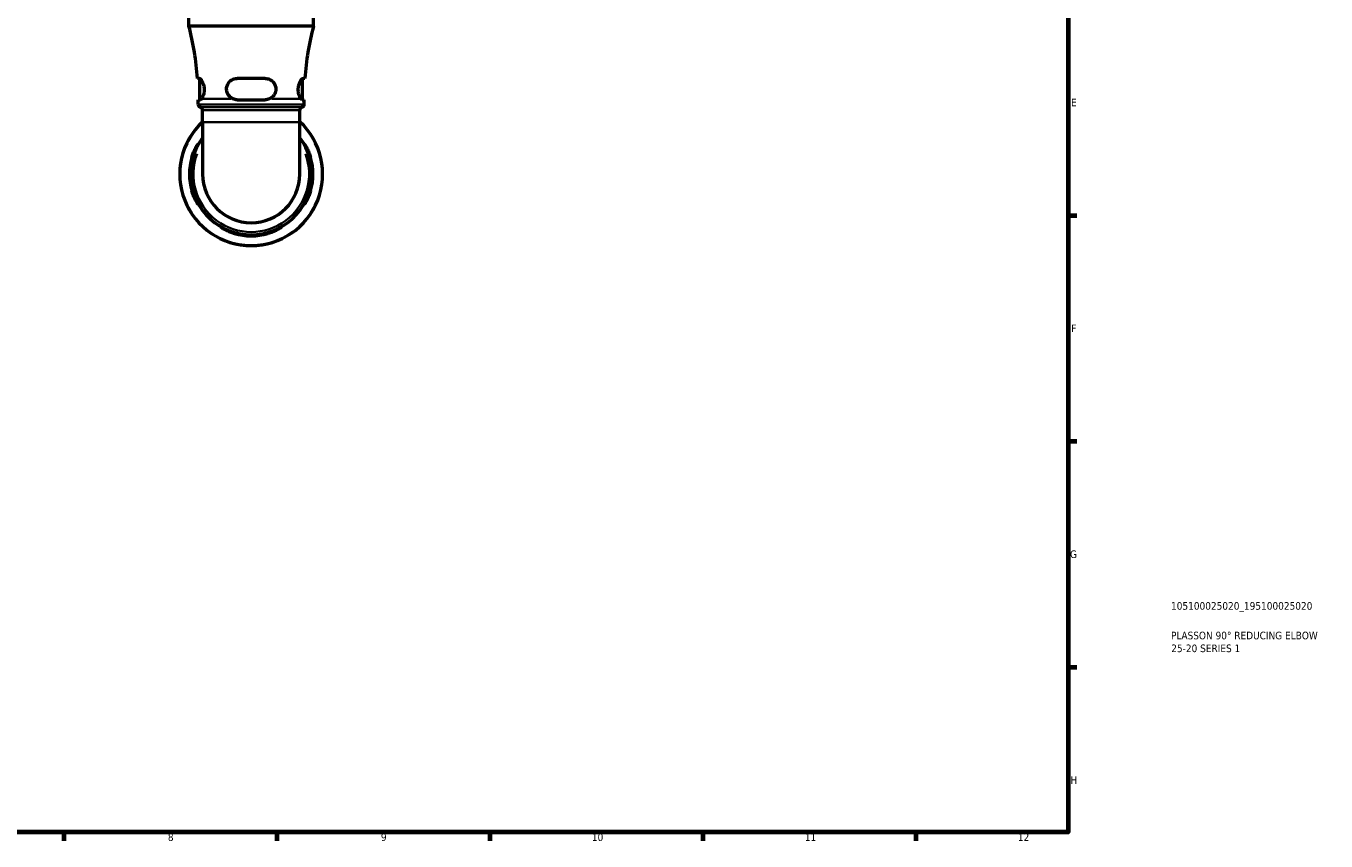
# Model space of a CAD drawing. Header units: millimetres. Extents: x 0 to 906, y 0 to 762.
# Tile 5 of 9: x 478 to 906, y 17 to 285. Entities that reach past the tile are written whole.
import ezdxf

# ---------------------------------------------------------------- set-up
doc = ezdxf.new("R2010")
doc.units = ezdxf.units.MM
for name, color, linetype, lineweight in [('Border (ISO)', 7, 'Continuous', 70), ('Title (ISO)', 7, 'Continuous', 50), ('Visible (ISO)', 7, 'Continuous', 50), ('Visible Narrow (ISO)', 7, 'Continuous', 35)]:
    doc.layers.add(name, color=color, linetype=linetype, lineweight=lineweight)
doc.styles.add('Note Text (ISO)', font='tahoma.ttf')

# ---------------------------------------------------------------- blocks, each defined once
blk = doc.blocks.new('Borders Default Border')
at = {"layer": 'Border (ISO)'}
for p, q in [((821, 222.75), (823.9, 222.75)), ((821, 148.5), (823.9, 148.5)), ((821, 74.25), (823.9, 74.25)), ((490.58, 20), (490.58, 17.1)), ((560.67, 20), (560.67, 17.1)), ((630.75, 20), (630.75, 17.1)), ((700.83, 20), (700.83, 17.1)), ((770.92, 20), (770.92, 17.1))]:
    blk.add_line(p, q, dxfattribs=at)
at = {"layer": 'Border (ISO)', "flags": 128}
blk.add_lwpolyline([(20, 20), (20, 574), (821, 574), (821, 20), (20, 20)], dxfattribs=at)
at = {"layer": 'Border (ISO)', "color": 232, "true_color": 0xca0064, "char_height": 2.5, "attachment_point": 7, "style": 'Note Text (ISO)'}
for s, insert in [('E', (821.94, 258.63)), ('F', (822, 184.38)), ('G', (821.61, 110.08)), ('H', (821.74, 35.88)), ('8', (524.81, 17.04)), ('9', (594.88, 17.05)), ('10', (664.29, 17.05)), ('11', (734.37, 17.1)), ('12', (804.46, 17.1))]:
    blk.add_mtext(s, dxfattribs=dict(at, insert=insert))
blk = doc.blocks.new('Title Blocks ISO')
at = {"layer": 'Title (ISO)', "color": 232, "true_color": 0xca0064, "style": 'Note Text (ISO)'}
for tag, p in [('PART_NUMBER_001', (33.84, 73.13)), ('DESCRIPTION_001', (33.84, 63.4)), ('DESCRIPTION_002', (33.91, 59.18))]:
    blk.add_attdef(tag, p, '', height=2.5, dxfattribs=at)

msp = doc.modelspace()

# ---------------------------------------------------------------- linework, layer by layer
at = {"layer": 'Visible (ISO)'}
for p, q in [((531.716, 285.013), (531.716, 296.333)), ((572.716, 285.013), (572.716, 296.333)), ((572.716, 285.013), (531.716, 285.013)), ((535.164, 267.783), (534.554, 267.783)), ((535.291, 260.783), (535.291, 267.755)), ((556.816, 267.783), (547.616, 267.783)), ((569.141, 260.783), (569.141, 267.755)), ((569.878, 267.783), (569.268, 267.783)), ((534.791, 260.783), (535.409, 260.783)), ((534.791, 259.22), (534.791, 260.783)), ((536.226, 253.428), (536.226, 257.393)), ((547.616, 260.783), (556.816, 260.783)), ((568.206, 253.428), (568.206, 257.393)), ((569.023, 260.783), (569.641, 260.783)), ((569.641, 259.22), (569.641, 260.783)), ((536.226, 253.428), (536.226, 236.333)), ((568.206, 236.333), (568.206, 253.428))]:
    msp.add_line(p, q, dxfattribs=at)
for centre, radius, start, end in [((440.218, 261.093), 94.573, 4.05645, 14.65079), ((664.214, 261.093), 94.573, 165.34921, 175.94355), ((535.731, 259.22), 0.94, 180, 256.30802), ((535.286, 257.393), 0.94, 0, 76.30802), ((569.146, 257.393), 0.94, 103.69198, 180), ((568.701, 259.22), 0.94, 283.69198, 0), ((552.216, 236.333), 23.5, 132.8769, 47.1231), ((552.216, 236.333), 19.975, 143.17794, 36.82206), ((552.216, 236.333), 20.305, 164.28424, 195.71576), ((552.216, 236.333), 19.975, 164.01759, 195.98241), ((552.216, 236.333), 19.975, 344.01759, 15.98241), ((552.216, 236.333), 20.305, 344.28424, 15.71576), ((552.216, 236.333), 15.99, 180, 0), ((552.216, 236.333), 19.975, 254.01759, 285.98241), ((552.216, 236.333), 20.305, 254.28424, 285.71576)]:
    msp.add_arc(centre, radius, start, end, dxfattribs=at)
for points, knots in [([(535.164, 267.783), (535.201, 267.783), (535.24, 267.775), (535.414, 267.708), (535.567, 267.575), (535.899, 267.151), (536.078, 266.846), (536.378, 266.152), (536.501, 265.78), (536.67, 265.001), (536.72, 264.606), (536.74, 263.793), (536.709, 263.388), (536.573, 262.611), (536.468, 262.251), (536.201, 261.58), (536.034, 261.292), (535.871, 261.093)], [-0.99039937, -0.99039937, -0.99039937, -0.99039937, -0.94767875, -0.94767875, -0.80988494, -0.80988494, -0.65899838, -0.65899838, -0.52769177, -0.52769177, -0.40713518, -0.40713518, -0.2829072, -0.2829072, -0.15290223, -0.15290223, -0.0000447, -0.0000447, -0.0000447, -0.0000447]), ([(546.176, 261.093), (545.834, 261.248), (545.517, 261.457), (544.95, 261.981), (544.703, 262.301), (544.332, 263.01), (544.208, 263.391), (544.093, 264.196), (544.107, 264.605), (544.277, 265.415), (544.436, 265.802), (544.916, 266.564), (545.26, 266.916), (546.06, 267.455), (546.516, 267.642), (547.202, 267.765), (547.408, 267.783), (547.616, 267.783)], [-1.06654766, -1.06654766, -1.06654766, -1.06654766, -0.94756844, -0.94756844, -0.82297671, -0.82297671, -0.70161602, -0.70161602, -0.57847651, -0.57847651, -0.45004245, -0.45004245, -0.29571427, -0.29571427, -0.14119412, -0.14119412, -0.07634302, -0.07634302, -0.07634302, -0.07634302]), ([(556.816, 267.783), (556.953, 267.783), (557.09, 267.775), (557.662, 267.708), (558.08, 267.575), (558.877, 267.151), (559.247, 266.846), (559.804, 266.152), (560.008, 265.78), (560.264, 265.001), (560.324, 264.606), (560.306, 263.793), (560.224, 263.388), (559.92, 262.611), (559.696, 262.251), (559.093, 261.58), (558.696, 261.292), (558.256, 261.093)], [-0.99039937, -0.99039937, -0.99039937, -0.99039937, -0.94767875, -0.94767875, -0.80988494, -0.80988494, -0.65899838, -0.65899838, -0.52769177, -0.52769177, -0.40713518, -0.40713518, -0.2829072, -0.2829072, -0.15290223, -0.15290223, -0.0000447, -0.0000447, -0.0000447, -0.0000447]), ([(568.561, 261.093), (568.434, 261.248), (568.305, 261.457), (568.061, 261.982), (567.947, 262.301), (567.778, 263.01), (567.722, 263.392), (567.689, 264.196), (567.712, 264.605), (567.838, 265.415), (567.94, 265.802), (568.214, 266.564), (568.393, 266.916), (568.752, 267.455), (568.93, 267.642), (569.151, 267.765), (569.212, 267.783), (569.268, 267.783)], [-1.06654757, -1.06654757, -1.06654757, -1.06654757, -0.94754063, -0.94754063, -0.82296964, -0.82296964, -0.70160902, -0.70160902, -0.57846926, -0.57846926, -0.45003474, -0.45003474, -0.29570726, -0.29570726, -0.14119036, -0.14119036, -0.07634301, -0.07634301, -0.07634301, -0.07634301]), ([(535.871, 261.093), (535.862, 261.082), (535.853, 261.07), (535.685, 260.875), (535.533, 260.783), (535.409, 260.783)], [0.39744882, 0.39744882, 0.39744882, 0.39744882, 0.40568543, 0.40568543, 0.54633926, 0.54633926, 0.54633926, 0.54633926]), ([(547.616, 260.783), (547.164, 260.783), (546.687, 260.875), (546.227, 261.07), (546.201, 261.082), (546.176, 261.093)], [0.53228216, 0.53228216, 0.53228216, 0.53228216, 0.67293599, 0.67293599, 0.6811726, 0.6811726, 0.6811726, 0.6811726]), ([(558.256, 261.093), (558.231, 261.082), (558.206, 261.07), (557.745, 260.875), (557.268, 260.783), (556.816, 260.783)], [0.39744882, 0.39744882, 0.39744882, 0.39744882, 0.40568543, 0.40568543, 0.54633926, 0.54633926, 0.54633926, 0.54633926]), ([(569.023, 260.783), (568.899, 260.783), (568.747, 260.875), (568.579, 261.07), (568.57, 261.082), (568.561, 261.093)], [0.53228216, 0.53228216, 0.53228216, 0.53228216, 0.67293599, 0.67293599, 0.6811726, 0.6811726, 0.6811726, 0.6811726]), ([(532.67, 241.833), (532.708, 241.967), (532.747, 242.101), (532.933, 242.698), (533.097, 243.147), (533.496, 244.11), (533.737, 244.601), (534.175, 245.399), (534.372, 245.712), (534.633, 246.089), (534.713, 246.187), (534.775, 246.222), (534.762, 246.169), (534.648, 245.909), (534.538, 245.689), (534.24, 245.072), (534.046, 244.66), (533.638, 243.694), (533.424, 243.134), (533.155, 242.311), (533.082, 242.072), (533.013, 241.833)], [-1.5379224, -1.5379224, -1.5379224, -1.5379224, -1.4959944, -1.4959944, -1.349713, -1.349713, -1.1592788, -1.1592788, -0.9773501, -0.9773501, -0.8316352, -0.8316352, -0.6947138, -0.6947138, -0.5395934, -0.5395934, -0.3621054, -0.3621054, -0.174119, -0.174119, -0.0990524, -0.0990524, -0.0990524, -0.0990524]), ([(571.419, 241.833), (571.388, 241.942), (571.356, 242.051), (571.183, 242.618), (571.028, 243.065), (570.665, 244.017), (570.454, 244.503), (570.084, 245.302), (569.926, 245.621), (569.729, 246.03), (569.677, 246.148), (569.667, 246.232), (569.706, 246.2), (569.878, 245.982), (570.024, 245.77), (570.403, 245.145), (570.645, 244.704), (571.112, 243.709), (571.335, 243.162), (571.614, 242.336), (571.691, 242.085), (571.762, 241.833)], [-1.5297123, -1.5297123, -1.5297123, -1.5297123, -1.4956275, -1.4956275, -1.3513517, -1.3513517, -1.168564, -1.168564, -0.9957446, -0.9957446, -0.8538798, -0.8538798, -0.7154366, -0.7154366, -0.5512827, -0.5512827, -0.3559726, -0.3559726, -0.1700473, -0.1700473, -0.091047, -0.091047, -0.091047, -0.091047]), ([(533.013, 230.833), (533.044, 230.724), (533.076, 230.615), (533.249, 230.048), (533.404, 229.601), (533.767, 228.649), (533.978, 228.163), (534.348, 227.364), (534.506, 227.045), (534.703, 226.636), (534.755, 226.518), (534.766, 226.434), (534.726, 226.466), (534.554, 226.684), (534.409, 226.896), (534.029, 227.521), (533.787, 227.961), (533.32, 228.957), (533.097, 229.504), (532.818, 230.33), (532.741, 230.581), (532.67, 230.833)], [-1.5297123, -1.5297123, -1.5297123, -1.5297123, -1.4956275, -1.4956275, -1.3513517, -1.3513517, -1.168564, -1.168564, -0.9957446, -0.9957446, -0.8538798, -0.8538798, -0.7154366, -0.7154366, -0.5512827, -0.5512827, -0.3559726, -0.3559726, -0.1700473, -0.1700473, -0.091047, -0.091047, -0.091047, -0.091047]), ([(571.762, 230.833), (571.725, 230.699), (571.685, 230.565), (571.499, 229.968), (571.335, 229.519), (570.936, 228.556), (570.695, 228.065), (570.257, 227.267), (570.06, 226.954), (569.799, 226.577), (569.719, 226.479), (569.657, 226.444), (569.671, 226.497), (569.785, 226.756), (569.894, 226.977), (570.192, 227.594), (570.386, 228.006), (570.794, 228.972), (571.008, 229.531), (571.277, 230.355), (571.35, 230.594), (571.419, 230.833)], [-1.5379224, -1.5379224, -1.5379224, -1.5379224, -1.4959944, -1.4959944, -1.349713, -1.349713, -1.1592788, -1.1592788, -0.9773501, -0.9773501, -0.8316352, -0.8316352, -0.6947138, -0.6947138, -0.5395934, -0.5395934, -0.3621054, -0.3621054, -0.174119, -0.174119, -0.0990524, -0.0990524, -0.0990524, -0.0990524]), ([(546.716, 216.787), (546.582, 216.824), (546.448, 216.864), (545.851, 217.05), (545.402, 217.214), (544.439, 217.613), (543.948, 217.854), (543.15, 218.292), (542.837, 218.489), (542.46, 218.75), (542.362, 218.83), (542.327, 218.892), (542.38, 218.878), (542.64, 218.764), (542.86, 218.655), (543.477, 218.357), (543.889, 218.163), (544.855, 217.755), (545.415, 217.541), (546.238, 217.272), (546.477, 217.199), (546.716, 217.13)], [-1.5379224, -1.5379224, -1.5379224, -1.5379224, -1.4959944, -1.4959944, -1.349713, -1.349713, -1.1592788, -1.1592788, -0.9773501, -0.9773501, -0.8316352, -0.8316352, -0.6947138, -0.6947138, -0.5395934, -0.5395934, -0.3621054, -0.3621054, -0.174119, -0.174119, -0.0990524, -0.0990524, -0.0990524, -0.0990524]), ([(557.716, 217.13), (557.825, 217.161), (557.934, 217.193), (558.501, 217.366), (558.948, 217.521), (559.901, 217.884), (560.386, 218.095), (561.185, 218.465), (561.504, 218.623), (561.913, 218.82), (562.031, 218.872), (562.115, 218.882), (562.083, 218.843), (561.865, 218.671), (561.653, 218.525), (561.029, 218.146), (560.588, 217.904), (559.592, 217.437), (559.045, 217.214), (558.219, 216.935), (557.968, 216.858), (557.716, 216.787)], [-1.5297123, -1.5297123, -1.5297123, -1.5297123, -1.4956275, -1.4956275, -1.3513517, -1.3513517, -1.168564, -1.168564, -0.9957446, -0.9957446, -0.8538798, -0.8538798, -0.7154366, -0.7154366, -0.5512827, -0.5512827, -0.3559726, -0.3559726, -0.1700473, -0.1700473, -0.091047, -0.091047, -0.091047, -0.091047])]:
    msp.add_open_spline(points, degree=3, knots=knots, dxfattribs=at)
at = {"layer": 'Visible Narrow (ISO)'}
for p, q in [((545.477, 261.093), (536.147, 261.093)), ((568.285, 261.093), (558.955, 261.093)), ((535.006, 259.22), (569.427, 259.22)), ((568.718, 258.306), (535.714, 258.306)), ((568.009, 257.393), (536.423, 257.393)), ((536.423, 253.428), (568.009, 253.428)), ((532.687, 241.833), (532.996, 241.833)), ((571.436, 241.833), (571.745, 241.833)), ((532.996, 230.833), (532.687, 230.833)), ((571.745, 230.833), (571.436, 230.833)), ((546.716, 216.804), (546.716, 217.113)), ((557.716, 217.113), (557.716, 216.804))]:
    msp.add_line(p, q, dxfattribs=at)
for radius, start, end in [(23.368, 146.86003, 33.13997), (19.035, 159.4291, 20.5709)]:
    msp.add_arc((552.216, 236.333), radius, start, end, dxfattribs=at)

# ---------------------------------------------------------------- block references
msp.add_blockref('Borders Default Border', (0, 0))
msp.add_blockref('Title Blocks ISO', (821, 20)).add_auto_attribs({'PART_NUMBER_001': '105100025020_195100025020', 'DESCRIPTION_001': 'PLASSON 90° REDUCING ELBOW', 'DESCRIPTION_002': '25-20 SERIES 1'})

doc.saveas('drawing.dxf')
